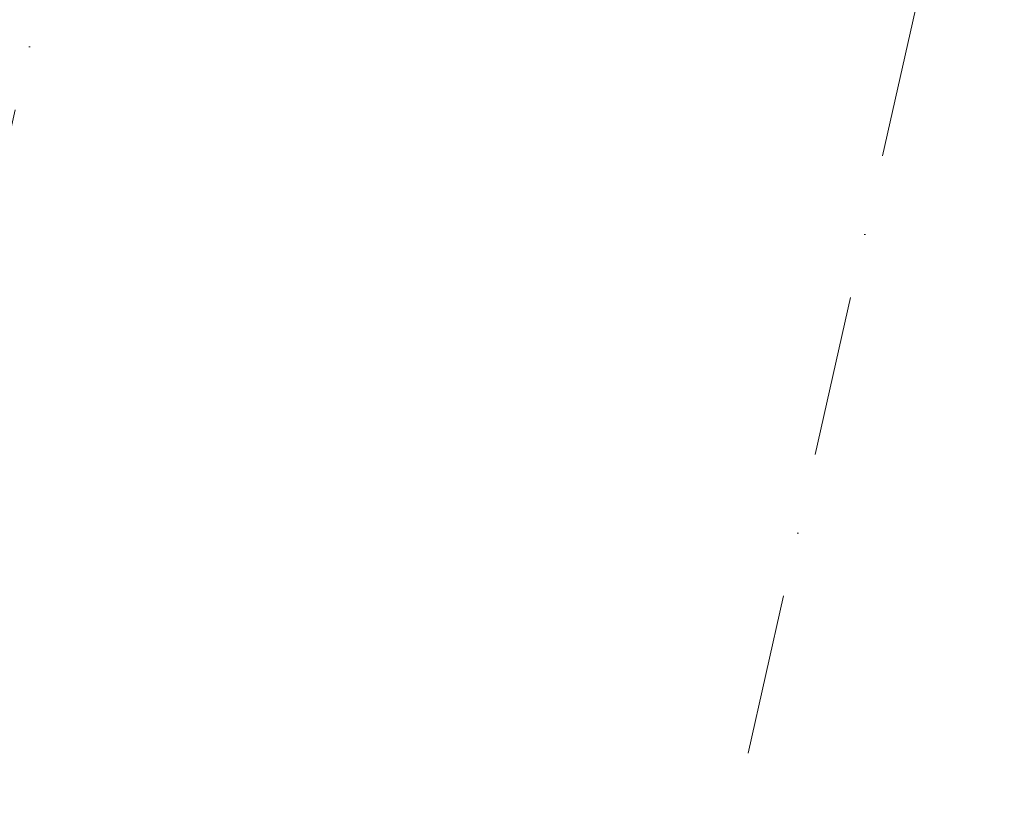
# Model space of a CAD drawing. Header units: millimetres. Extents: x -7213913 to -6930487, y 6129472 to 6354980.
# Tile 24 of 256: x -7199669 to -7197513, y 6154920 to 6156654. Entities that reach past the tile are written whole.
import ezdxf
from ezdxf.enums import TextEntityAlignment as Align

# ---------------------------------------------------------------- set-up
doc = ezdxf.new("R2010")
doc.units = ezdxf.units.MM
doc.header["$MEASUREMENT"] = 0
doc.linetypes.add('Штрихпунктирная', pattern=[670.277762, 352.777767, -176.388884, 0, -141.111112])
doc.layers.add('АР-Чертеж-Оси_Осевые размеры.АР', color=7, linetype='Continuous')
doc.layers.add('АР-Чертеж-Оси_Осевые размеры.АР_Ном._пера__120', color=7, linetype='Continuous', lineweight=0)
doc.styles.add('РЎР“Р•РќР•Р\xa0Р\x98Р\xa0_РЎРўР\x98Р›Р¬_5', font='GOTHIC.TTF')

# ---------------------------------------------------------------- blocks, each defined once
blk = doc.blocks.new('Стандартный Маркер Сетки[227]_1', base_point=(-7189470, 6201910.2))
at = {"layer": 'АР-Чертеж-Оси_Осевые размеры.АР_Ном._пера__120', "color": 7, "linetype": 'Штрихпунктирная', "lineweight": 0}
blk.add_line((-7189689.1, 6200934.5), (-7204461.2, 6135162.5), dxfattribs=at)
at = {"layer": 'АР-Чертеж-Оси_Осевые размеры.АР_Ном._пера__120', "color": 7, "lineweight": 0, "style": 'РЎР“Р•РќР•Р\xa0Р\x98Р\xa0_РЎРўР\x98Р›Р¬_5'}
blk.add_attdef('AC_MarkerText_1', text='', height=350, rotation=347.3417, dxfattribs=at).set_placement((-7204719.9, 6133880.1), align=Align.TOP_CENTER)
blk = doc.blocks.new('Стандартный Маркер Сетки[232]_1', base_point=(-7187640.5, 6201499.3))
at = {"layer": 'АР-Чертеж-Оси_Осевые размеры.АР_Ном._пера__120', "color": 7, "linetype": 'Штрихпунктирная', "lineweight": 0}
blk.add_line((-7187859.7, 6200523.6), (-7202631.7, 6134751.7), dxfattribs=at)
at = {"layer": 'АР-Чертеж-Оси_Осевые размеры.АР_Ном._пера__120', "color": 7, "lineweight": 0, "style": 'РЎР“Р•РќР•Р\xa0Р\x98Р\xa0_РЎРўР\x98Р›Р¬_5'}
blk.add_attdef('AC_MarkerText_1', text='', height=350, rotation=347.3417, dxfattribs=at).set_placement((-7202890.5, 6133469.2), align=Align.TOP_CENTER)

msp = doc.modelspace()

# ---------------------------------------------------------------- block references
at = {"layer": 'АР-Чертеж-Оси_Осевые размеры.АР', "color": 8, "linetype": 'Continuous', "lineweight": 15}
for name, p in [('Стандартный Маркер Сетки[227]_1', (-7189470, 6201910.2)), ('Стандартный Маркер Сетки[232]_1', (-7187640.5, 6201499.3))]:
    msp.add_blockref(name, p, dxfattribs=at)

doc.saveas('drawing.dxf')
